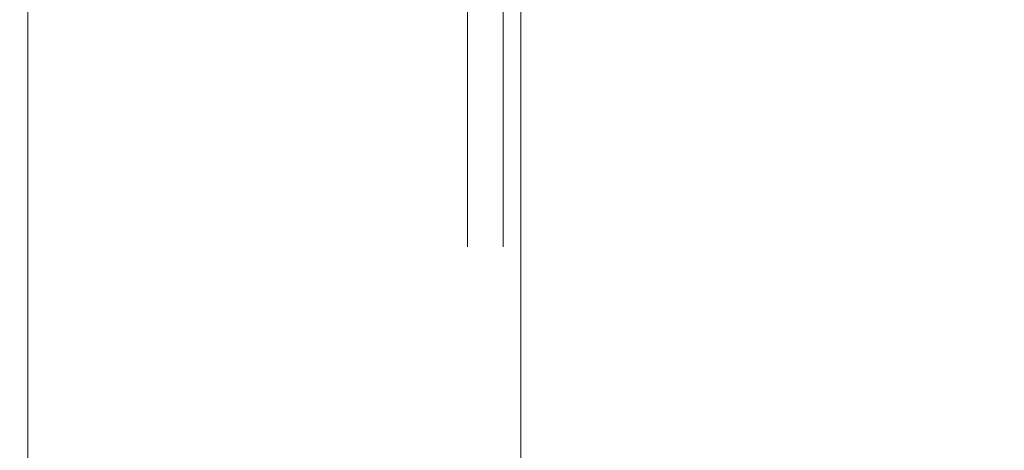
# Model space of a CAD drawing. Header units: millimetres. Extents: x 413 to 305578, y 115 to 38116.
# Tile 61 of 194: x 25911 to 26570, y 16565 to 16853. Entities that reach past the tile are written whole.
import ezdxf

# ---------------------------------------------------------------- set-up
doc = ezdxf.new("R2010")
doc.units = ezdxf.units.MM
for name, color, linetype, true_color in [('PDF$_59-60$-$Floor$Plan$-$В_Этаж$00_Сводный$A-DETL-MBND', 7, 'Continuous', 0xdd3700), ('PDF$_V$line_ifc_RVT-1-В_Этаж$00_Сводный$A-WALL', 7, 'Continuous', 0xbababa), ('PDF$_V$line_ifc_RVT-1-В_Этаж$00_Сводный$I-FURN', 7, 'Continuous', 0xdcdcdc)]:
    doc.layers.add(name, color=color, linetype=linetype, true_color=true_color)

msp = doc.modelspace()

# ---------------------------------------------------------------- linework, layer by layer
at = {"layer": 'PDF$_59-60$-$Floor$Plan$-$В_Этаж$00_Сводный$A-DETL-MBND', "color": 150, "lineweight": 0, "true_color": 0x007fff}
for points in [[(26210.57, 16859.85), (26210.57, 16700.76)], [(26234.43, 16700.76), (26234.43, 16859.85)]]:
    msp.add_lwpolyline(points, dxfattribs=at)
at = {"layer": 'PDF$_V$line_ifc_RVT-1-В_Этаж$00_Сводный$A-WALL', "lineweight": 0}
msp.add_lwpolyline([(26445.24, 15133.64), (26644.11, 15133.64), (26644.11, 18749.14), (26246.36, 18749.14), (26246.36, 15133.64)], close=True, dxfattribs=at)
at = {"layer": 'PDF$_V$line_ifc_RVT-1-В_Этаж$00_Сводный$I-FURN', "color": 133, "lineweight": 0, "true_color": 0x6edddd}
msp.add_lwpolyline([(22109.81, 18422.99), (25916.23, 18422.99), (25916.23, 15153.53), (26246.36, 15153.53), (26246.36, 18749.14), (22109.81, 18749.14)], close=True, dxfattribs=at)

doc.saveas('drawing.dxf')
